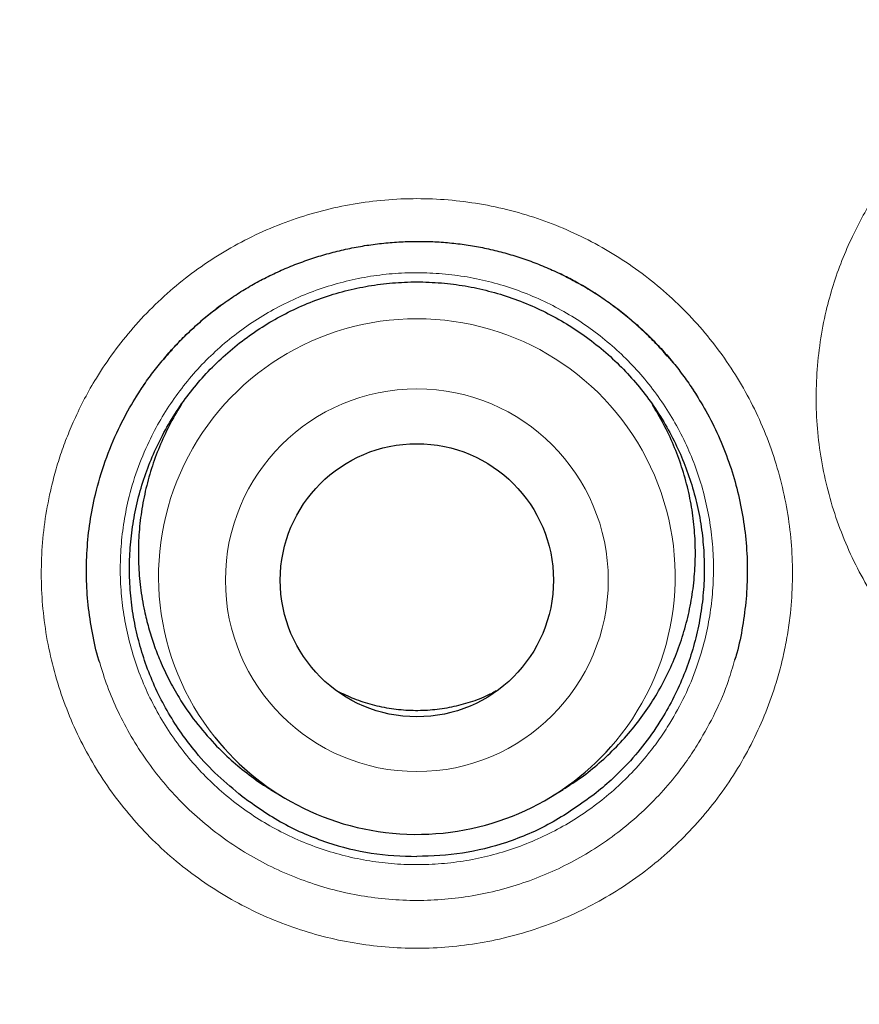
# Model space of a CAD drawing. Header units: millimetres. Extents: x 8 to 869, y 12 to 834.
# Tile 109 of 216: x 352.51 to 356.28, y 806.38 to 810.79. Entities that reach past the tile are written whole.
import ezdxf

# ---------------------------------------------------------------- set-up
doc = ezdxf.new("R2010")
doc.units = ezdxf.units.MM

msp = doc.modelspace()

# ---------------------------------------------------------------- linework, layer by layer
at = {"color": 252, "linetype": 'Continuous', "lineweight": 0}
msp.add_line((355.3675, 809.3358), (355.4143, 809.2821), dxfattribs=at)
at = {"color": 7, "linetype": 'Continuous', "lineweight": 30}
for p, q in [((355.4143, 809.2821), (355.4402, 809.2524)), ((353.6348, 807.3391), (353.6822, 807.3099)), ((354.8999, 807.3099), (354.9474, 807.3391))]:
    msp.add_line(p, q, dxfattribs=at)
at = {"color": 252, "linetype": 'Continuous', "lineweight": 0}
for centre, radius in [((354.2911, 816.3141), 16.6978), ((354.2911, 816.3141), 15.9984), ((354.291, 808.2773), 0.8584)]:
    msp.add_circle(centre, radius, dxfattribs=at)
at = {"color": 7, "linetype": 'Continuous', "lineweight": 30}
for centre, radius in [((354.2911, 816.3141), 16.1738), ((354.291, 808.277), 0.6126)]:
    msp.add_circle(centre, radius, dxfattribs=at)
at = {"color": 252, "linetype": 'Continuous', "lineweight": 0}
for centre, radius, start, end in [((354.2891, 808.2938), 1.1563, 89.9036, 218.5257), ((354.2931, 808.2938), 1.1562, 320.3034, 90.0987)]:
    msp.add_arc(centre, radius, start, end, dxfattribs=at)
at = {"color": 7, "linetype": 'Continuous', "lineweight": 30}
msp.add_arc((354.2911, 808.2971), 1.1598, 218.5929, 320.2421, dxfattribs=at)
for points, knots in [([(354.2911, 834.1661), (354.2333, 834.1661), (354.0883, 834.1661), (353.8566, 834.1618), (353.5954, 834.1535), (353.3342, 834.1413), (353.0726, 834.1252), (352.8112, 834.1053), (352.5499, 834.0815), (352.2888, 834.0538), (352.0277, 834.0222), (351.7666, 833.9868), (351.5058, 833.9474), (351.2453, 833.9043), (350.9856, 833.8573), (350.7267, 833.8065), (350.4686, 833.7519), (350.2113, 833.6935), (349.9547, 833.6312), (349.6989, 833.5652), (349.4445, 833.4955), (349.1914, 833.4222), (348.9397, 833.3452), (348.6891, 833.2645), (348.4398, 833.1802), (348.192, 833.0923), (347.946, 833.0009), (347.702, 832.9061), (347.4593, 832.8077), (347.2177, 832.7056), (346.9772, 832.5998), (346.7383, 832.4904), (346.5013, 832.3777), (346.2661, 832.2614), (346.0327, 832.1418), (345.801, 832.0187), (345.5711, 831.8921), (345.3429, 831.762), (345.1164, 831.6284), (344.8916, 831.4914), (344.6684, 831.3508), (344.4469, 831.2067), (344.227, 831.059), (344.0088, 830.9077), (343.7928, 830.7533), (343.5794, 830.5959), (343.3689, 830.4359), (343.1612, 830.2732), (342.9563, 830.1078), (342.7542, 829.9396), (342.5549, 829.7687), (342.3582, 829.595), (342.1643, 829.4185), (341.9731, 829.2392), (341.7845, 829.0571), (341.5986, 828.8722), (341.4154, 828.6845), (341.2348, 828.494), (341.0569, 828.3006), (340.8816, 828.1044), (340.7091, 827.9055), (340.5396, 827.7042), (340.3732, 827.5004), (340.2096, 827.294), (340.0487, 827.0848), (339.8907, 826.8729), (339.7356, 826.6584), (339.5835, 826.4415), (339.4345, 826.2223), (339.2887, 826.0008), (339.1461, 825.7773), (339.007, 825.5519), (338.8713, 825.3246), (338.7391, 825.0957), (338.6104, 824.8652), (338.4855, 824.6332), (338.3642, 824.3999), (338.2465, 824.1651), (338.1323, 823.9286), (338.0214, 823.6902), (337.9141, 823.4502), (337.8103, 823.2087), (337.7103, 822.9659), (337.6139, 822.7222), (337.5214, 822.4775), (337.4324, 822.2312), (337.3469, 821.9831), (337.2648, 821.7332), (337.1864, 821.482), (337.1116, 821.2296), (337.0405, 820.9758), (336.973, 820.7207), (336.9092, 820.4642), (336.849, 820.2065), (336.7926, 819.9477), (336.7399, 819.6881), (336.6912, 819.428), (336.6462, 819.1671), (336.6051, 818.9056), (336.5678, 818.6434), (336.5344, 818.3806), (336.5048, 818.1177), (336.4792, 817.8548), (336.4575, 817.592), (336.4396, 817.329), (336.4256, 817.0659), (336.4155, 816.8029), (336.4092, 816.5401), (336.4069, 816.2776), (336.4084, 816.0148), (336.4137, 815.7517), (336.423, 815.4883), (336.4361, 815.225), (336.4531, 814.9621), (336.4739, 814.6994), (336.4986, 814.437), (336.5272, 814.175), (336.5597, 813.9133), (336.596, 813.6519), (336.6361, 813.3909), (336.6802, 813.1302), (336.7281, 812.8698), (336.7799, 812.6098), (336.8356, 812.3501), (336.8952, 812.091), (336.9585, 811.8326), (337.0255, 811.5756), (337.0961, 811.3203), (337.1702, 811.0665), (337.2479, 810.8143), (337.3292, 810.5636), (337.4141, 810.3144), (337.5026, 810.0667), (337.5947, 809.8205), (337.6903, 809.5756), (337.7896, 809.3322), (337.8925, 809.0902), (337.9991, 808.8496), (338.1092, 808.6103), (338.223, 808.3723), (338.3405, 808.1356), (338.4616, 807.9004), (338.5862, 807.667), (338.7142, 807.4352), (338.8459, 807.2049), (338.9811, 806.9762), (339.1197, 806.7494), (339.2616, 806.5247), (339.4065, 806.3024), (339.5545, 806.0826), (339.7055, 805.865), (339.8598, 805.6496), (340.0173, 805.4365), (340.1777, 805.2257), (340.3412, 805.0174), (340.5077, 804.8114), (340.6773, 804.6079), (340.8498, 804.4068), (341.0252, 804.2084), (341.2033, 804.0127), (341.384, 803.82), (341.5675, 803.63), (341.7537, 803.4427), (341.9426, 803.2583), (342.1343, 803.0765), (342.3286, 802.8976), (342.5256, 802.7215), (342.7254, 802.5481), (342.9282, 802.3773), (343.134, 802.209), (343.3424, 802.0435), (343.553, 801.8811), (343.7658, 801.7224), (343.9184, 801.6109), (344.0006, 801.5532), (344.0105, 801.5462)], [0, 0, 0, 0, 0.003828, 0.009596, 0.015345, 0.021127, 0.02691, 0.032695, 0.038484, 0.044279, 0.050082, 0.055895, 0.06172, 0.067547, 0.073371, 0.079193, 0.085014, 0.090837, 0.096663, 0.102493, 0.108326, 0.11413, 0.119938, 0.12575, 0.131559, 0.137363, 0.143156, 0.148934, 0.154696, 0.160493, 0.166296, 0.172093, 0.177885, 0.183674, 0.189462, 0.195252, 0.201043, 0.206839, 0.212641, 0.218451, 0.22427, 0.230101, 0.235946, 0.241806, 0.247678, 0.253529, 0.259362, 0.265183, 0.270993, 0.276795, 0.28259, 0.28838, 0.294166, 0.29995, 0.305734, 0.311519, 0.317307, 0.3231, 0.328898, 0.334705, 0.340522, 0.346325, 0.352126, 0.357939, 0.363764, 0.369599, 0.375441, 0.381288, 0.387138, 0.39299, 0.39884, 0.404687, 0.410529, 0.416364, 0.42219, 0.428005, 0.433808, 0.439599, 0.445395, 0.451197, 0.457002, 0.462804, 0.468599, 0.474384, 0.480156, 0.485918, 0.491722, 0.497527, 0.503333, 0.509143, 0.514958, 0.520781, 0.526613, 0.532457, 0.538305, 0.544148, 0.549989, 0.555829, 0.561671, 0.567515, 0.573363, 0.579209, 0.585031, 0.590852, 0.596669, 0.602483, 0.608291, 0.614093, 0.619887, 0.625674, 0.631489, 0.637308, 0.643125, 0.64894, 0.654754, 0.660569, 0.666386, 0.672205, 0.678029, 0.683857, 0.689691, 0.695533, 0.701383, 0.707243, 0.713114, 0.71899, 0.724851, 0.730697, 0.736531, 0.742355, 0.74817, 0.753978, 0.759782, 0.765583, 0.771384, 0.777184, 0.782988, 0.788795, 0.794608, 0.800428, 0.806259, 0.812103, 0.817938, 0.823779, 0.829634, 0.835498, 0.841366, 0.847233, 0.853091, 0.858936, 0.864775, 0.870628, 0.876476, 0.882321, 0.888164, 0.894008, 0.899854, 0.905704, 0.91155, 0.917386, 0.923218, 0.929045, 0.934872, 0.940698, 0.946526, 0.952359, 0.958186, 0.96402, 0.969875, 0.975744, 0.981619, 0.987491, 0.993352, 0.999194, 1, 1, 1, 1]), ([(364.6248, 801.5844), (364.674, 801.6197), (364.7955, 801.7067), (364.9866, 801.8491), (365.1981, 802.0108), (365.4067, 802.1753), (365.6124, 802.3425), (365.8153, 802.5124), (366.0154, 802.685), (366.2127, 802.8603), (366.4073, 803.0384), (366.5992, 803.2193), (366.7884, 803.4029), (366.9749, 803.5893), (367.1587, 803.7785), (367.3399, 803.9706), (367.5184, 804.1655), (367.6943, 804.3632), (367.8675, 804.5638), (368.0377, 804.7669), (368.2051, 804.9726), (368.3695, 805.1808), (368.5312, 805.3919), (368.6899, 805.6054), (368.8455, 805.8211), (368.9977, 806.0389), (369.1463, 806.2583), (369.2917, 806.4798), (369.4338, 806.7034), (369.5727, 806.9291), (369.7082, 807.1566), (369.8402, 807.3859), (369.9689, 807.6171), (370.0941, 807.8501), (370.216, 808.0851), (370.3343, 808.3216), (370.449, 808.5596), (370.5601, 808.799), (370.6675, 809.0397), (370.7713, 809.2818), (370.8715, 809.5253), (370.968, 809.7704), (371.061, 810.0168), (371.1503, 810.2645), (371.2359, 810.5137), (371.3181, 810.7646), (371.3968, 811.0173), (371.4719, 811.2716), (371.5434, 811.5269), (371.6109, 811.7829), (371.6745, 812.039), (371.7345, 812.2966), (371.7909, 812.5555), (371.8436, 812.8159), (371.8925, 813.0764), (371.9374, 813.3372), (371.9784, 813.5982), (372.0155, 813.8593), (372.0487, 814.1208), (372.0781, 814.3825), (372.1035, 814.6446), (372.1252, 814.9069), (372.1429, 815.1697), (372.1568, 815.4328), (372.1668, 815.6963), (372.173, 815.9602), (372.1753, 816.2246), (372.1737, 816.4884), (372.1681, 816.7517), (372.1587, 817.0144), (372.1455, 817.2776), (372.1283, 817.5412), (372.1073, 817.8047), (372.0825, 818.0676), (372.0538, 818.3294), (372.0214, 818.5904), (371.9851, 818.8513), (371.9449, 819.1121), (371.9008, 819.3726), (371.853, 819.6323), (371.8013, 819.8914), (371.7459, 820.1497), (371.6866, 820.4075), (371.6235, 820.6645), (371.5566, 820.9206), (371.486, 821.1755), (371.4118, 821.429), (371.3339, 821.6811), (371.2524, 821.9319), (371.1672, 822.1814), (371.0783, 822.4296), (370.986, 822.6759), (370.8903, 822.9201), (370.7911, 823.1625), (370.6882, 823.404), (370.5815, 823.6444), (370.4712, 823.8834), (370.3574, 824.1206), (370.2405, 824.3557), (370.1201, 824.5888), (369.996, 824.8209), (369.8681, 825.0519), (369.7366, 825.2815), (369.602, 825.5087), (369.4642, 825.7337), (369.3232, 825.9564), (369.179, 826.1769), (369.0317, 826.3951), (368.8812, 826.6111), (368.7274, 826.825), (368.5705, 827.0367), (368.4103, 827.2462), (368.2468, 827.4536), (368.0801, 827.6589), (367.9101, 827.8621), (367.7373, 828.0626), (367.562, 828.26), (367.3844, 828.4541), (367.2042, 828.6453), (367.0212, 828.8339), (366.8354, 829.0197), (366.647, 829.2027), (366.4561, 829.3827), (366.2626, 829.5598), (366.0666, 829.7339), (365.8678, 829.9054), (365.666, 830.0743), (365.4613, 830.2407), (365.254, 830.4042), (365.0443, 830.5646), (364.8325, 830.7218), (364.6188, 830.8756), (364.4024, 831.0266), (364.1833, 831.1747), (363.9617, 831.3199), (363.7385, 831.4615), (363.5138, 831.5996), (363.2873, 831.734), (363.0593, 831.865), (362.8295, 831.9924), (362.5981, 832.1163), (362.365, 832.2367), (362.1301, 832.3537), (361.8935, 832.4672), (361.6551, 832.5772), (361.4149, 832.6838), (361.1729, 832.7869), (360.929, 832.8867), (360.6842, 832.9826), (360.4383, 833.0747), (360.1914, 833.1631), (359.9426, 833.248), (359.6921, 833.3295), (359.4403, 833.4073), (359.1876, 833.4814), (358.9344, 833.5515), (358.6804, 833.6179), (358.4251, 833.6806), (358.1685, 833.7397), (357.9109, 833.7951), (357.6525, 833.8466), (357.3933, 833.8944), (357.1334, 833.9383), (356.8727, 833.9785), (356.6112, 834.0148), (356.3492, 834.0474), (356.087, 834.076), (355.8247, 834.1007), (355.5623, 834.1215), (355.2998, 834.1384), (355.0373, 834.1515), (354.7745, 834.1605), (354.5258, 834.1658), (354.3646, 834.1661), (354.2911, 834.1663)], [0, 0, 0, 0, 0.004009, 0.009913, 0.015796, 0.021665, 0.027523, 0.033371, 0.03921, 0.045044, 0.050873, 0.0567, 0.062526, 0.068353, 0.074182, 0.080016, 0.085856, 0.091704, 0.097563, 0.103425, 0.109276, 0.115143, 0.12102, 0.126902, 0.132782, 0.138655, 0.144514, 0.150358, 0.156221, 0.162077, 0.167927, 0.173775, 0.179621, 0.185468, 0.191317, 0.197168, 0.203005, 0.208835, 0.21466, 0.220481, 0.2263, 0.23212, 0.237941, 0.243766, 0.249577, 0.255412, 0.261265, 0.267127, 0.27299, 0.278844, 0.28468, 0.290489, 0.296376, 0.302247, 0.308106, 0.313952, 0.31979, 0.325619, 0.331443, 0.337263, 0.343081, 0.348899, 0.354718, 0.36054, 0.366367, 0.3722, 0.378042, 0.383899, 0.389691, 0.395499, 0.401327, 0.407168, 0.413014, 0.418852, 0.424674, 0.430472, 0.436295, 0.442134, 0.447971, 0.453807, 0.459645, 0.465484, 0.471328, 0.477178, 0.483032, 0.488877, 0.494713, 0.500545, 0.506372, 0.512198, 0.518024, 0.523853, 0.529631, 0.535416, 0.541219, 0.547035, 0.552855, 0.558672, 0.564477, 0.570263, 0.576065, 0.581923, 0.58777, 0.593608, 0.599437, 0.605262, 0.611082, 0.616901, 0.622719, 0.62854, 0.634363, 0.640191, 0.646026, 0.65187, 0.657725, 0.663592, 0.669424, 0.675227, 0.681034, 0.686843, 0.692651, 0.698456, 0.704256, 0.710049, 0.71584, 0.721639, 0.727457, 0.733288, 0.739125, 0.744964, 0.750795, 0.756614, 0.762421, 0.768291, 0.774145, 0.779986, 0.785815, 0.791634, 0.797445, 0.80325, 0.809051, 0.81485, 0.820648, 0.826447, 0.832249, 0.838056, 0.843869, 0.849691, 0.855525, 0.861304, 0.867098, 0.872911, 0.878735, 0.884563, 0.890386, 0.896194, 0.901982, 0.907793, 0.913619, 0.919442, 0.925264, 0.931087, 0.936912, 0.942741, 0.948576, 0.954416, 0.960246, 0.966068, 0.971883, 0.977695, 0.983505, 0.989314, 0.995124, 1, 1, 1, 1]), ([(370.7706, 816.3141), (370.769, 816.4867), (370.7659, 816.8318), (370.7406, 817.349), (370.7002, 817.8652), (370.6433, 818.3799), (370.5704, 818.8925), (370.4813, 819.4026), (370.3793, 819.8955), (370.2657, 820.3711), (370.1423, 820.8294), (370.0057, 821.284), (369.8561, 821.7344), (369.6935, 822.1803), (369.5129, 822.6348), (369.313, 823.0968), (369.0926, 823.5653), (368.8575, 824.0266), (368.608, 824.4804), (368.3445, 824.926), (368.067, 825.3632), (367.7841, 825.7796), (367.4972, 826.1756), (367.2077, 826.5517), (366.9076, 826.9194), (366.597, 827.2783), (366.2762, 827.6281), (365.9354, 827.9788), (365.5739, 828.3291), (365.191, 828.6776), (364.7972, 829.0139), (364.3931, 829.3376), (363.9791, 829.6485), (363.5554, 829.9462), (363.1347, 830.2226), (362.7181, 830.4786), (362.3067, 830.7154), (361.8887, 830.9403), (361.4645, 831.153), (361.0342, 831.3534), (360.5852, 831.547), (360.1171, 831.7323), (359.6299, 831.9077), (359.1375, 832.0677), (358.6403, 832.2121), (358.1388, 832.3409), (357.6335, 832.4539), (357.139, 832.5482), (356.6561, 832.6253), (356.1854, 832.6866), (355.7132, 832.7344), (355.2398, 832.7685), (354.7656, 832.789), (354.2767, 832.7961), (353.7734, 832.7882), (353.2561, 832.7638), (352.74, 832.7232), (352.2253, 832.6663), (351.7127, 832.5934), (351.2026, 832.5044), (350.7097, 832.4023), (350.234, 832.2887), (349.7757, 832.1653), (349.3212, 832.0287), (348.8708, 831.8791), (348.4248, 831.7166), (347.9704, 831.536), (347.5084, 831.336), (347.0399, 831.1156), (346.5786, 830.8805), (346.1248, 830.6311), (345.6791, 830.3675), (345.242, 830.0901), (344.8256, 829.8071), (344.4296, 829.5202), (344.0535, 829.2308), (343.6858, 828.9306), (343.3269, 828.62), (342.9771, 828.2992), (342.6264, 827.9585), (342.2761, 827.5969), (341.9276, 827.214), (341.5913, 826.8203), (341.2676, 826.4162), (340.9567, 826.0021), (340.659, 825.5785), (340.3826, 825.1577), (340.1265, 824.7411), (339.8898, 824.3298), (339.6649, 823.9118), (339.4522, 823.4875), (339.2518, 823.0572), (339.0582, 822.6082), (338.8729, 822.1401), (338.6975, 821.653), (338.5375, 821.1605), (338.393, 820.6633), (338.2643, 820.1618), (338.1513, 819.6565), (338.057, 819.162), (337.9799, 818.6791), (337.9185, 818.2085), (337.8708, 817.7363), (337.8366, 817.2629), (337.8161, 816.7887), (337.8091, 816.2997), (337.817, 815.7964), (337.8414, 815.2792), (337.882, 814.763), (337.9388, 814.2483), (338.0118, 813.7357), (338.1008, 813.2256), (338.2029, 812.7327), (338.3164, 812.2571), (338.4399, 811.7988), (338.5764, 811.3442), (338.7261, 810.8938), (338.8886, 810.4479), (339.0692, 809.9934), (339.2691, 809.5314), (339.4896, 809.0629), (339.7247, 808.6016), (339.9741, 808.1478), (340.2377, 807.7022), (340.5151, 807.265), (340.7981, 806.8486), (341.085, 806.4526), (341.3744, 806.0765), (341.6745, 805.7088), (341.9851, 805.3499), (342.306, 805.0001), (342.6467, 804.6494), (343.0082, 804.2991), (343.3912, 803.9506), (343.7849, 803.6143), (344.189, 803.2906), (344.6031, 802.9797), (345.0267, 802.682), (345.4474, 802.4056), (345.8641, 802.1496), (346.2754, 801.9128), (346.6934, 801.6879), (347.1177, 801.4752), (347.5479, 801.2748), (347.997, 801.0812), (348.465, 800.8959), (348.9522, 800.7205), (349.4446, 800.5605), (349.9419, 800.4161), (350.4434, 800.2873), (350.9487, 800.1743), (351.4432, 800.08), (351.9261, 800.0029), (352.3967, 799.9415), (352.8689, 799.8938), (353.3423, 799.8596), (353.8165, 799.8392), (354.3055, 799.8321), (354.8088, 799.84), (355.326, 799.8644), (355.8422, 799.905), (356.3568, 799.9619), (356.8695, 800.0348), (357.3795, 800.1238), (357.8725, 800.2259), (358.3481, 800.3394), (358.8064, 800.4629), (359.261, 800.5995), (359.7114, 800.7491), (360.1573, 800.9116), (360.6117, 801.0922), (361.0737, 801.2922), (361.5422, 801.5126), (362.0036, 801.7477), (362.4573, 801.9971), (362.903, 802.2607), (363.3402, 802.5381), (363.7565, 802.8211), (364.1525, 803.108), (364.5287, 803.3974), (364.8964, 803.6976), (365.2553, 804.0082), (365.605, 804.329), (365.9558, 804.6697), (366.3061, 805.0312), (366.6546, 805.4142), (366.9908, 805.8079), (367.3146, 806.212), (367.6255, 806.6261), (367.9232, 807.0497), (368.1996, 807.4705), (368.4556, 807.8871), (368.6924, 808.2984), (368.9172, 808.7164), (369.1299, 809.1407), (369.3303, 809.571), (369.5239, 810.02), (369.7093, 810.4881), (369.8847, 810.9752), (370.0447, 811.4677), (370.1891, 811.9649), (370.3179, 812.4664), (370.4308, 812.9717), (370.5252, 813.4662), (370.6023, 813.9491), (370.6636, 814.4197), (370.7114, 814.8919), (370.7454, 815.3653), (370.7666, 815.8395), (370.7693, 816.1559), (370.7706, 816.3141)], [0, 0, 0, 0, 0.005, 0.01, 0.015, 0.0199999, 0.0249999, 0.0299999, 0.0349999, 0.0395832, 0.0441666, 0.0487499, 0.0533333, 0.0579166, 0.0625, 0.0675, 0.0725, 0.0775, 0.0824999, 0.0874999, 0.0924999, 0.0974999, 0.1020832, 0.1066666, 0.1112499, 0.1158333, 0.1204166, 0.125, 0.13, 0.135, 0.14, 0.1449999, 0.1499999, 0.1549999, 0.1599999, 0.1645832, 0.1691666, 0.1737499, 0.1783333, 0.1829166, 0.1875, 0.1925, 0.1975, 0.2025, 0.2074999, 0.2124999, 0.2174999, 0.2224999, 0.2270832, 0.2316666, 0.2362499, 0.2408333, 0.2454166, 0.25, 0.255, 0.26, 0.265, 0.2699999, 0.2749999, 0.2799999, 0.2849999, 0.2895832, 0.2941666, 0.2987499, 0.3033333, 0.3079166, 0.3125, 0.3175, 0.3225, 0.3275, 0.3324999, 0.3374999, 0.3424999, 0.3474999, 0.3520832, 0.3566666, 0.3612499, 0.3658333, 0.3704166, 0.375, 0.38, 0.385, 0.39, 0.3949999, 0.3999999, 0.4049999, 0.4099999, 0.4145832, 0.4191666, 0.4237499, 0.4283333, 0.4329166, 0.4375, 0.4425, 0.4475, 0.4525, 0.4574999, 0.4624999, 0.4674999, 0.4724999, 0.4770832, 0.4816666, 0.4862499, 0.4908333, 0.4954166, 0.5, 0.505, 0.51, 0.515, 0.5199999, 0.5249999, 0.5299999, 0.5349999, 0.5395832, 0.5441666, 0.5487499, 0.5533333, 0.5579166, 0.5625, 0.5675, 0.5725, 0.5775, 0.5824999, 0.5874999, 0.5924999, 0.5974999, 0.6020832, 0.6066666, 0.6112499, 0.6158333, 0.6204166, 0.625, 0.63, 0.635, 0.64, 0.6449999, 0.6499999, 0.6549999, 0.6599999, 0.6645832, 0.6691666, 0.6737499, 0.6783333, 0.6829166, 0.6875, 0.6925, 0.6975, 0.7025, 0.7074999, 0.7124999, 0.7174999, 0.7224999, 0.7270832, 0.7316666, 0.7362499, 0.7408333, 0.7454166, 0.75, 0.755, 0.76, 0.765, 0.7699999, 0.7749999, 0.7799999, 0.7849999, 0.7895832, 0.7941666, 0.7987499, 0.8033333, 0.8079166, 0.8125, 0.8175, 0.8225, 0.8275, 0.8324999, 0.8374999, 0.8424999, 0.8474999, 0.8520832, 0.8566666, 0.8612499, 0.8658333, 0.8704166, 0.875, 0.88, 0.885, 0.89, 0.8949999, 0.8999999, 0.9049999, 0.9099999, 0.9145832, 0.9191666, 0.9237499, 0.9283333, 0.9329166, 0.9375, 0.9425, 0.9475, 0.9525, 0.9574999, 0.9624999, 0.9674999, 0.9724999, 0.9770832, 0.9816666, 0.9862499, 0.9908333, 0.9954166, 1, 1, 1, 1]), ([(353.0345, 809.1025), (353.0439, 809.1175), (353.0668, 809.154), (353.1068, 809.2092), (353.1538, 809.2684), (353.2038, 809.3251), (353.2568, 809.3793), (353.3126, 809.4308), (353.3709, 809.4794), (353.4315, 809.5249), (353.4939, 809.5669), (353.5579, 809.6053), (353.6237, 809.6401), (353.6914, 809.6716), (353.7612, 809.7), (353.8329, 809.725), (353.9063, 809.7464), (353.981, 809.7643), (354.0567, 809.7784), (354.133, 809.7887), (354.2096, 809.7952), (354.2862, 809.7978), (354.3624, 809.7964), (354.4379, 809.7913), (354.5124, 809.7823), (354.5858, 809.7695), (354.6584, 809.7528), (354.7304, 809.7325), (354.802, 809.7082), (354.8726, 809.6803), (354.9418, 809.6487), (355.0093, 809.6137), (355.0748, 809.5753), (355.138, 809.5338), (355.1989, 809.4892), (355.2575, 809.4414), (355.3137, 809.3907), (355.3672, 809.3371), (355.4179, 809.2809), (355.4658, 809.2221), (355.5103, 809.1607), (355.5397, 809.1174), (355.5532, 809.0941), (355.5541, 809.0926)], [0, 0, 0, 0, 0.017735, 0.042939, 0.067987, 0.093109, 0.118313, 0.143558, 0.168791, 0.193959, 0.219003, 0.243744, 0.268299, 0.293106, 0.318139, 0.343366, 0.368751, 0.39425, 0.419817, 0.445403, 0.470942, 0.496387, 0.521692, 0.546818, 0.571733, 0.596412, 0.620992, 0.645828, 0.670972, 0.696208, 0.721487, 0.746754, 0.771949, 0.797036, 0.822071, 0.847218, 0.872361, 0.897512, 0.922679, 0.947872, 0.973101, 0.998322, 1, 1, 1, 1]), ([(355.4143, 809.2824), (355.4142, 809.2825), (355.398, 809.3021), (355.363, 809.3392), (355.309, 809.3933), (355.2518, 809.4445), (355.1922, 809.4928), (355.1302, 809.538), (355.0661, 809.5799), (355.0024, 809.6174), (354.9592, 809.6391), (354.9386, 809.6494)], [0, 0, 0, 0, 0.000517, 0.126461, 0.252928, 0.379736, 0.506692, 0.633533, 0.760067, 0.886114, 1, 1, 1, 1]), ([(353.5065, 807.3084), (353.4698, 807.3384), (353.3962, 807.3986), (353.3072, 807.4951), (353.2345, 807.5898), (353.1762, 807.6807), (353.1252, 807.7771), (353.0828, 807.8772), (353.0491, 807.98), (353.0242, 808.085), (353.008, 808.1931), (353.0011, 808.3018), (353.0034, 808.41), (353.0147, 808.5173), (353.0353, 808.6246), (353.0649, 808.7295), (353.1029, 808.8308), (353.1492, 808.9284), (353.2041, 809.0228), (353.2669, 809.1121), (353.3364, 809.1951), (353.4124, 809.2719), (353.4956, 809.3428), (353.5843, 809.4063), (353.6775, 809.4616), (353.7746, 809.509), (353.8767, 809.5485), (353.9816, 809.5791), (354.0881, 809.6006), (354.1955, 809.6131), (354.3048, 809.6166), (354.4137, 809.6108), (354.5213, 809.596), (354.6268, 809.5723), (354.7311, 809.5395), (354.8319, 809.4981), (354.9285, 809.4485), (355.0202, 809.3913), (355.1077, 809.3259), (355.1892, 809.2535), (355.2639, 809.1747), (355.3315, 809.0905), (355.3924, 808.9999), (355.4451, 808.9048), (355.4894, 808.806), (355.5253, 808.7042), (355.5528, 808.5985), (355.571, 808.491), (355.5801, 808.3832), (355.5802, 808.2753), (355.5711, 808.1664), (355.5527, 808.059), (355.5255, 807.9543), (355.4898, 807.8524), (355.445, 807.7527), (355.3875, 807.6492), (355.3153, 807.5443), (355.2346, 807.4502), (355.1541, 807.3714), (355.1018, 807.3294), (355.0756, 807.3084)], [0, 0, 0, 0, 0.022161, 0.044527, 0.061301, 0.078076, 0.09509, 0.112353, 0.129009, 0.14578, 0.162917, 0.180179, 0.196835, 0.213607, 0.230743, 0.248006, 0.264662, 0.281433, 0.29857, 0.315832, 0.332488, 0.34926, 0.366396, 0.383658, 0.400314, 0.417086, 0.434222, 0.451485, 0.468201, 0.485035, 0.502049, 0.519311, 0.536028, 0.552861, 0.569875, 0.587138, 0.603854, 0.620687, 0.637702, 0.654964, 0.67168, 0.688514, 0.705528, 0.72279, 0.739446, 0.756218, 0.773354, 0.790617, 0.807273, 0.824045, 0.841181, 0.858443, 0.875099, 0.891871, 0.909007, 0.92627, 0.947313, 0.968591, 0.984296, 1, 1, 1, 1]), ([(353.416, 809.5124), (353.3993, 809.5), (353.3625, 809.4726), (353.3081, 809.4264), (353.2526, 809.3746), (353.2011, 809.3216), (353.1695, 809.2847), (353.1544, 809.267)], [0, 0, 0, 0, 0.173031, 0.383549, 0.594667, 0.806251, 1, 1, 1, 1]), ([(352.8687, 807.9075), (352.8673, 807.9114), (352.8529, 807.955), (352.8347, 808.0416), (352.8156, 808.1651), (352.8081, 808.2894), (352.8106, 808.4134), (352.8238, 808.5382), (352.8497, 808.6717), (352.891, 808.8122), (352.9467, 808.9462), (353.0075, 809.0627), (353.0513, 809.1285), (353.0723, 809.1601)], [0, 0, 0, 0, 0.009538, 0.104937, 0.201727, 0.295441, 0.389155, 0.485238, 0.582028, 0.700018, 0.819325, 0.913381, 1, 1, 1, 1]), ([(355.5298, 809.1301), (355.5494, 809.0994), (355.5913, 809.0333), (355.6447, 808.9251), (355.6912, 808.8089), (355.7273, 808.6898), (355.7534, 808.5685), (355.7693, 808.4441), (355.7745, 808.3185), (355.7691, 808.1934), (355.7527, 808.0705), (355.7349, 807.9783), (355.7192, 807.9285), (355.7159, 807.918)], [0, 0, 0, 0, 0.086367, 0.185289, 0.285654, 0.382828, 0.480003, 0.579634, 0.679998, 0.777933, 0.87604, 0.973975, 1, 1, 1, 1]), ([(353.2374, 809.0674), (353.2339, 809.0622), (353.2102, 809.0275), (353.1743, 808.9596), (353.1305, 808.8641), (353.0957, 808.7654), (353.0689, 808.6631), (353.051, 808.5592), (353.042, 808.4545), (353.0418, 808.3499), (353.0504, 808.2446), (353.0665, 808.1491), (353.0875, 808.064), (353.1109, 807.9894), (353.1408, 807.9117), (353.1781, 807.8316), (353.2298, 807.7395), (353.2964, 807.641), (353.3547, 807.5756), (353.3841, 807.5428)], [0, 0, 0, 0, 0.0114612, 0.0763282, 0.1392, 0.2025123, 0.2663326, 0.3311995, 0.3940146, 0.457269, 0.5212039, 0.5860708, 0.6331093, 0.6805202, 0.7281191, 0.7843862, 0.8409682, 0.9200427, 1, 1, 1, 1]), ([(354.947, 807.3397), (354.9704, 807.3544), (355.0233, 807.3877), (355.1001, 807.4483), (355.178, 807.5198), (355.2492, 807.5978), (355.3134, 807.6811), (355.3701, 807.7691), (355.4197, 807.8625), (355.4611, 807.9595), (355.494, 808.0594), (355.5183, 808.1611), (355.5342, 808.2656), (355.5411, 808.3708), (355.539, 808.4759), (355.5282, 808.5799), (355.5085, 808.6838), (355.4801, 808.7854), (355.4432, 808.8838), (355.3998, 808.9771), (355.3646, 809.0355), (355.3473, 809.0641)], [0, 0, 0, 0, 0.04205, 0.095119, 0.148565, 0.202912, 0.255588, 0.308633, 0.362103, 0.41645, 0.469079, 0.522171, 0.575641, 0.629988, 0.682617, 0.735613, 0.789179, 0.843526, 0.896155, 0.949151, 1, 1, 1, 1]), ([(354.6472, 807.7804), (354.6319, 807.7723), (354.5911, 807.7506), (354.5202, 807.7254), (354.4362, 807.7041), (354.3501, 807.6926), (354.2634, 807.6909), (354.177, 807.6988), (354.0921, 807.7165), (354.0112, 807.7424), (353.9609, 807.7668), (353.9366, 807.7786)], [0, 0, 0, 0, 0.070224, 0.187271, 0.30469, 0.421736, 0.538782, 0.656202, 0.773248, 0.890294, 1, 1, 1, 1]), ([(353.3841, 807.5428), (353.4083, 807.5183), (353.4571, 807.4692), (353.5387, 807.4037), (353.5982, 807.3602), (353.632, 807.3411), (353.6349, 807.3394)], [0, 0, 0, 0, 0.3191898, 0.6405959, 0.9689916, 1, 1, 1, 1]), ([(353.5065, 807.3084), (353.5669, 807.2657), (353.6862, 807.1813), (353.8839, 807.0978), (354.0865, 807.0461), (354.2226, 807.0405), (354.2911, 807.0377)], [0, 0, 0, 0, 0.262096, 0.517611, 0.757289, 1, 1, 1, 1]), ([(355.0756, 807.3084), (355.0152, 807.2657), (354.896, 807.1813), (354.6982, 807.0978), (354.4957, 807.0461), (354.3596, 807.0405), (354.2911, 807.0377)], [0, 0, 0, 0, 0.262096, 0.517611, 0.757289, 1, 1, 1, 1])]:
    msp.add_open_spline(points, degree=3, knots=knots, dxfattribs=at)
at = {"color": 252, "linetype": 'Continuous', "lineweight": 0}
for points, knots in [([(354.2911, 833.9146), (354.1262, 833.9132), (353.7965, 833.9105), (353.3022, 833.8886), (352.8086, 833.8538), (352.3163, 833.8049), (351.8238, 833.7421), (351.3314, 833.6651), (350.8395, 833.5738), (350.3502, 833.4687), (349.8642, 833.3499), (349.4053, 833.2238), (348.9732, 833.0927), (348.5675, 832.9589), (348.1462, 832.8084), (347.71, 832.6397), (347.2601, 832.4509), (346.8155, 832.2497), (346.3767, 832.0362), (345.9566, 831.8172), (345.5547, 831.594), (345.1705, 831.3677), (344.7921, 831.1319), (344.4198, 830.8866), (344.0656, 830.6404), (343.7291, 830.3942), (343.4096, 830.1492), (343.076, 829.8812), (342.7297, 829.5884), (342.3726, 829.2693), (342.0242, 828.9407), (341.685, 828.6027), (341.3572, 828.2576), (341.0408, 827.906), (340.7357, 827.5481), (340.4401, 827.1821), (340.1544, 826.8085), (339.899, 826.4556), (339.6717, 826.1253), (339.4476, 825.7849), (339.21, 825.4042), (338.9621, 824.9815), (338.7454, 824.5877), (338.557, 824.2246), (338.3889, 823.8833), (338.2233, 823.5276), (338.0611, 823.1573), (337.8978, 822.7597), (337.7356, 822.3343), (337.5766, 821.8804), (337.4301, 821.4223), (337.296, 820.9604), (337.1752, 820.498), (337.0676, 820.0353), (336.9728, 819.5726), (336.8904, 819.1075), (336.8202, 818.6405), (336.7621, 818.1683), (336.7164, 817.6914), (336.6843, 817.2216), (336.6651, 816.7627), (336.6577, 816.3152), (336.6617, 815.8676), (336.6781, 815.3903), (336.7098, 814.8835), (336.7596, 814.348), (336.8257, 813.8133), (336.9081, 813.2799), (337.0067, 812.7484), (337.1175, 812.2382), (337.2384, 811.7495), (337.3645, 811.2934), (337.4991, 810.852), (337.6411, 810.4253), (337.7939, 810.0023), (337.9685, 809.5552), (338.1673, 809.0853), (338.3932, 808.5943), (338.6343, 808.1095), (338.8905, 807.6315), (339.1616, 807.1607), (339.4365, 806.7151), (339.7131, 806.2943), (339.9829, 805.9069), (340.2558, 805.5362), (340.5307, 805.1816), (340.8143, 804.8341), (341.1262, 804.4709), (341.4684, 804.0943), (341.8427, 803.7065), (342.2293, 803.3297), (342.6279, 802.9642), (343.0381, 802.6105), (343.4273, 802.2948), (343.7925, 802.0145), (344.1315, 801.7667), (344.4923, 801.5156), (344.8758, 801.2628), (345.2827, 801.0098), (345.6963, 800.7678), (346.1161, 800.5369), (346.5619, 800.3071), (347.0345, 800.0806), (347.5346, 799.8597), (348.0413, 799.6544), (348.5145, 799.4796), (348.9523, 799.3316), (349.3533, 799.2065), (349.7762, 799.0856), (350.2213, 798.9707), (350.6888, 798.8636), (351.1591, 798.7693), (351.6318, 798.6881), (352.0927, 798.6219), (352.5415, 798.5697), (352.9779, 798.5301), (353.4152, 798.5019), (353.853, 798.4841), (354.1451, 798.4819), (354.2911, 798.4808)], [0, 0, 0, 0, 0.0089097, 0.0178246, 0.0267414, 0.0356565, 0.0445663, 0.0535765, 0.0625922, 0.0716096, 0.0806252, 0.0896354, 0.0973328, 0.1050314, 0.1127287, 0.121516, 0.1303083, 0.1391025, 0.1478949, 0.1566822, 0.1647119, 0.1727453, 0.1807801, 0.1888136, 0.1968432, 0.204097, 0.2113517, 0.2186055, 0.22723, 0.2358593, 0.2444902, 0.2531194, 0.2617438, 0.270214, 0.2786886, 0.2871648, 0.2956395, 0.3041098, 0.3107112, 0.3173126, 0.3261402, 0.3349695, 0.3437971, 0.3504383, 0.3570795, 0.3643631, 0.3716476, 0.3789311, 0.3875921, 0.396258, 0.4049255, 0.4135915, 0.4222526, 0.4307584, 0.4392687, 0.4477805, 0.4562908, 0.4647966, 0.4734928, 0.4821889, 0.4902514, 0.4983165, 0.5063815, 0.514444, 0.5241336, 0.5338256, 0.5435153, 0.553254, 0.5629949, 0.5727336, 0.5814717, 0.5902099, 0.5983112, 0.6064152, 0.6145191, 0.6226204, 0.6323576, 0.642097, 0.6518342, 0.6616215, 0.6714111, 0.6811985, 0.689916, 0.6986336, 0.7067147, 0.7147984, 0.7228821, 0.7309632, 0.7406733, 0.7503855, 0.7600955, 0.7698535, 0.7796137, 0.7893716, 0.7969369, 0.8045031, 0.8120683, 0.8206972, 0.8293307, 0.8379657, 0.8465992, 0.855228, 0.8650744, 0.8749256, 0.8847768, 0.8946232, 0.9021912, 0.9097602, 0.9173282, 0.9259652, 0.9346072, 0.9432507, 0.9518926, 0.9605295, 0.9684211, 0.9763165, 0.9842132, 0.9921086, 1, 1, 1, 1]), ([(354.2911, 798.4808), (354.4505, 798.4821), (354.7694, 798.4848), (355.2475, 798.5059), (355.7249, 798.5395), (356.2011, 798.5867), (356.6773, 798.6472), (357.1533, 798.7213), (357.6288, 798.8089), (358.1017, 798.9097), (358.5717, 799.0234), (359.0327, 799.1487), (359.4847, 799.2847), (359.9216, 799.4289), (360.3487, 799.5823), (360.7658, 799.7442), (361.1787, 799.9168), (361.5778, 800.0956), (361.9633, 800.2798), (362.3353, 800.4685), (362.7028, 800.6659), (363.1021, 800.8925), (363.5313, 801.1514), (363.9878, 801.446), (364.4135, 801.7394), (364.8097, 802.0291), (365.1724, 802.309), (365.5231, 802.5941), (365.8617, 802.8837), (366.193, 803.1817), (366.5094, 803.4808), (366.8111, 803.7805), (367.0988, 804.0799), (367.3794, 804.386), (367.6803, 804.73), (367.9986, 805.1141), (368.3308, 805.5406), (368.6348, 805.9563), (368.9126, 806.3592), (369.1623, 806.7424), (369.399, 807.1264), (369.6229, 807.5108), (369.8372, 807.9006), (370.037, 808.2866), (370.2229, 808.6683), (370.3957, 809.045), (370.5596, 809.4258), (370.73, 809.8489), (370.9035, 810.3157), (371.076, 810.8271), (371.2254, 811.3191), (371.3542, 811.7904), (371.4631, 812.2339), (371.5593, 812.6738), (371.6434, 813.1099), (371.7166, 813.5479), (371.7775, 813.9775), (371.8268, 814.3985), (371.8654, 814.8105), (371.8944, 815.2232), (371.9156, 815.6782), (371.9253, 816.1752), (371.9193, 816.714), (371.8985, 817.2117), (371.867, 817.668), (371.8286, 818.0829), (371.7778, 818.5193), (371.7128, 818.9769), (371.6315, 819.4549), (371.5372, 819.9307), (371.43, 820.4037), (371.3121, 820.865), (371.1844, 821.3145), (371.0477, 821.7523), (370.8996, 822.1865), (370.7403, 822.6167), (370.5752, 823.029), (370.4055, 823.4237), (370.2325, 823.8012), (370.0409, 824.1948), (369.8287, 824.6035), (369.5945, 825.0262), (369.3488, 825.4425), (369.092, 825.8518), (368.829, 826.2467), (368.5607, 826.6273), (368.2878, 826.9939), (368.0055, 827.3535), (367.7141, 827.7056), (367.4072, 828.0575), (367.0842, 828.4083), (366.7446, 828.7572), (366.3946, 829.0972), (366.0344, 829.4282), (365.6643, 829.7497), (365.3049, 830.0449), (364.958, 830.3152), (364.6251, 830.5622), (364.2682, 830.8145), (363.8862, 831.0702), (363.4781, 831.3276), (363.0632, 831.5738), (362.6417, 831.8087), (362.2219, 832.0278), (361.8041, 832.2318), (361.389, 832.4212), (360.969, 832.5999), (360.5446, 832.7675), (360.1291, 832.9192), (359.7232, 833.056), (359.3274, 833.1791), (358.9072, 833.2991), (358.462, 833.4141), (357.9918, 833.5219), (357.5187, 833.617), (357.0434, 833.6991), (356.5746, 833.7669), (356.1129, 833.8212), (355.6585, 833.8629), (355.2032, 833.8925), (354.7472, 833.9111), (354.4431, 833.9134), (354.2911, 833.9146)], [0, 0, 0, 0, 0.008617, 0.01724, 0.025864, 0.034486, 0.043104, 0.051811, 0.060523, 0.069237, 0.07795, 0.086657, 0.095061, 0.103464, 0.111525, 0.119588, 0.127652, 0.135713, 0.143227, 0.150744, 0.158261, 0.165775, 0.175563, 0.185352, 0.195139, 0.203509, 0.21188, 0.219906, 0.227935, 0.235964, 0.243991, 0.251471, 0.258953, 0.266435, 0.273915, 0.283655, 0.293397, 0.303137, 0.311492, 0.319848, 0.327861, 0.335876, 0.343891, 0.351903, 0.35937, 0.366839, 0.374308, 0.381775, 0.391499, 0.401224, 0.410948, 0.41929, 0.427631, 0.435631, 0.443633, 0.451634, 0.459634, 0.467088, 0.474545, 0.482001, 0.489455, 0.499162, 0.508871, 0.518578, 0.526085, 0.533594, 0.541101, 0.549835, 0.558573, 0.567313, 0.576052, 0.584786, 0.593047, 0.601312, 0.609579, 0.617844, 0.626105, 0.633586, 0.641067, 0.648548, 0.657251, 0.665959, 0.674668, 0.683376, 0.692079, 0.700311, 0.708547, 0.716784, 0.725019, 0.733251, 0.742022, 0.750795, 0.759567, 0.7684, 0.777234, 0.786067, 0.793536, 0.801005, 0.808474, 0.817162, 0.825855, 0.834549, 0.843242, 0.851931, 0.860149, 0.868371, 0.876595, 0.884817, 0.893035, 0.900503, 0.907972, 0.91544, 0.924128, 0.932821, 0.941516, 0.950209, 0.958897, 0.967115, 0.975337, 0.98356, 0.991782, 1, 1, 1, 1]), ([(356.2439, 809.8191), (356.2597, 809.851), (356.2914, 809.9147), (356.3525, 810.0162), (356.4273, 810.1229), (356.5187, 810.2319), (356.6187, 810.333), (356.7267, 810.4253), (356.8423, 810.508), (356.9645, 810.5807), (357.0923, 810.6431), (357.2248, 810.6946), (357.3612, 810.7344), (357.5006, 810.7627), (357.6418, 810.7793), (357.7838, 810.7841), (357.9256, 810.7766), (358.0664, 810.7572), (358.2052, 810.7262), (358.3406, 810.6838), (358.4719, 810.6298), (358.5983, 810.565), (358.7189, 810.4898), (358.8326, 810.405), (358.9385, 810.3106), (359.0363, 810.2076), (359.1251, 810.0968), (359.2042, 809.9791), (359.2728, 809.855), (359.3309, 809.7254), (359.3779, 809.5915), (359.4135, 809.4542), (359.4371, 809.3143), (359.4489, 809.1728), (359.4489, 809.0308), (359.4377, 808.8972), (359.4172, 808.7729), (359.39, 808.6579), (359.3525, 808.5376), (359.3026, 808.4132), (359.2388, 808.2861), (359.1648, 808.1648), (359.0809, 808.0502), (358.9874, 807.9432), (358.8851, 807.8443), (358.7751, 807.7543), (358.658, 807.6738), (358.5343, 807.6037), (358.4052, 807.5442), (358.2715, 807.4955), (358.1344, 807.4583), (357.9946, 807.433), (357.853, 807.4195), (357.7108, 807.4178), (357.5691, 807.4279), (357.4289, 807.4503), (357.2909, 807.4843), (357.1562, 807.5297), (357.026, 807.5861), (356.9011, 807.6536), (356.7823, 807.7314), (356.6703, 807.8187), (356.5662, 807.9151), (356.4708, 808.02), (356.3844, 808.1328), (356.3078, 808.2523), (356.2415, 808.3776), (356.1863, 808.5083), (356.1422, 808.6433), (356.1095, 808.7814), (356.0886, 808.9217), (356.0798, 809.0633), (356.083, 809.2053), (356.0979, 809.3466), (356.1231, 809.4782), (356.1567, 809.5997), (356.1954, 809.7114), (356.2277, 809.7832), (356.2439, 809.8191)], [0, 0, 0, 0, 0.010093, 0.020185, 0.033585, 0.047032, 0.060479, 0.073879, 0.087278, 0.100725, 0.114173, 0.127572, 0.140971, 0.154419, 0.167866, 0.181265, 0.194665, 0.208112, 0.221559, 0.234959, 0.248358, 0.261805, 0.275252, 0.288652, 0.302051, 0.315498, 0.328946, 0.342345, 0.355744, 0.369192, 0.382639, 0.396038, 0.409438, 0.422885, 0.436332, 0.449732, 0.460898, 0.472078, 0.483245, 0.496644, 0.510091, 0.523539, 0.536938, 0.550337, 0.563785, 0.577232, 0.590631, 0.604031, 0.617478, 0.630925, 0.644324, 0.657724, 0.671171, 0.684618, 0.698018, 0.711417, 0.724864, 0.738312, 0.751711, 0.76511, 0.778558, 0.792005, 0.805404, 0.818804, 0.832251, 0.845698, 0.859097, 0.872497, 0.885944, 0.899391, 0.912791, 0.92619, 0.939637, 0.953085, 0.966484, 0.977651, 0.988833, 1, 1, 1, 1]), ([(352.7544, 808.9957), (352.7696, 809.0279), (352.7999, 809.0922), (352.8586, 809.1943), (352.9303, 809.3014), (353.0184, 809.4117), (353.1165, 809.5153), (353.2232, 809.6101), (353.3368, 809.6952), (353.4566, 809.7701), (353.5836, 809.8354), (353.7154, 809.8895), (353.8508, 809.9322), (353.9886, 809.9633), (354.1301, 809.983), (354.2725, 809.9905), (354.4146, 809.9861), (354.555, 809.9698), (354.6951, 809.9416), (354.8316, 809.9018), (354.9643, 809.8506), (355.0914, 809.7889), (355.2142, 809.7161), (355.3298, 809.6334), (355.4381, 809.5412), (355.5376, 809.441), (355.6292, 809.3317), (355.711, 809.2154), (355.7824, 809.0929), (355.8431, 808.9656), (355.8934, 808.8321), (355.9321, 808.6948), (355.9589, 808.5551), (355.9738, 808.4149), (355.977, 808.2727), (355.9691, 808.1484), (355.955, 808.0424), (355.9387, 807.9555), (355.9179, 807.8693), (355.8875, 807.7677), (355.8439, 807.6518), (355.7835, 807.5243), (355.712, 807.4013), (355.6304, 807.285), (355.5394, 807.1762), (355.4401, 807.0758), (355.3317, 806.9832), (355.2159, 806.9003), (355.0939, 806.8276), (354.967, 806.7657), (354.8338, 806.7141), (354.697, 806.6741), (354.5576, 806.6458), (354.4173, 806.6293), (354.2745, 806.6246), (354.1324, 806.632), (353.9915, 806.6514), (353.8536, 806.6822), (353.7173, 806.725), (353.5857, 806.7789), (353.4591, 806.8437), (353.3392, 806.9184), (353.2248, 807.0037), (353.1185, 807.0981), (353.0207, 807.2009), (352.9323, 807.311), (352.8526, 807.4293), (352.7835, 807.5537), (352.7253, 807.683), (352.6784, 807.8161), (352.6424, 807.954), (352.6184, 808.0943), (352.6065, 808.2352), (352.6063, 808.3762), (352.6181, 808.5183), (352.6391, 808.6419), (352.6643, 808.7459), (352.6896, 808.8305), (352.7192, 808.9141), (352.7427, 808.9685), (352.7544, 808.9957)], [0, 0, 0, 0, 0.010092, 0.020183, 0.033414, 0.046645, 0.060211, 0.073876, 0.08711, 0.100435, 0.113904, 0.12757, 0.140803, 0.154129, 0.167598, 0.181263, 0.194496, 0.207893, 0.221291, 0.234956, 0.248189, 0.261587, 0.274984, 0.288649, 0.301882, 0.31528, 0.328677, 0.342343, 0.355576, 0.368901, 0.38237, 0.396036, 0.40937, 0.422728, 0.436063, 0.449728, 0.458061, 0.466439, 0.474818, 0.483243, 0.496577, 0.509936, 0.52327, 0.536936, 0.550215, 0.563494, 0.576963, 0.590629, 0.603862, 0.617188, 0.630657, 0.644322, 0.657555, 0.670952, 0.68435, 0.698015, 0.711248, 0.724646, 0.738043, 0.751708, 0.764942, 0.778339, 0.791736, 0.805402, 0.818635, 0.83196, 0.845429, 0.859095, 0.872328, 0.885654, 0.899123, 0.912788, 0.926019, 0.93925, 0.952816, 0.966481, 0.974815, 0.983194, 0.991574, 1, 1, 1, 1]), ([(355.4254, 807.6355), (355.4485, 807.676), (355.4948, 807.757), (355.5442, 807.8781), (355.5798, 807.9941), (355.6033, 808.1037), (355.6178, 808.2149), (355.6228, 808.3268), (355.6181, 808.4387), (355.6041, 808.5499), (355.5808, 808.6596), (355.5484, 808.7669), (355.5069, 808.8709), (355.4567, 808.9713), (355.3984, 809.0671), (355.3323, 809.1576), (355.2586, 809.2421), (355.178, 809.3202), (355.0912, 809.3913), (354.9988, 809.4549), (354.9012, 809.5102), (354.7993, 809.5573), (354.6937, 809.5958), (354.5855, 809.6252), (354.4751, 809.6452), (354.3632, 809.656), (354.2509, 809.6574), (354.139, 809.6494), (354.0281, 809.6318), (353.9191, 809.605), (353.8126, 809.5692), (353.7096, 809.5247), (353.6109, 809.4715), (353.5168, 809.4102), (353.4282, 809.3412), (353.3458, 809.2652), (353.2703, 809.1824), (353.2019, 809.0934), (353.1411, 808.9991), (353.0842, 808.8919), (353.0344, 808.7711), (352.9973, 808.6459), (352.9743, 808.5267), (352.9623, 808.4152), (352.9597, 808.3031), (352.9665, 808.1913), (352.9829, 808.0805), (353.0086, 807.9714), (353.0433, 807.8647), (353.0868, 807.7615), (353.139, 807.6623), (353.1995, 807.5678), (353.2676, 807.4787), (353.3428, 807.3956), (353.425, 807.3193), (353.5134, 807.2501), (353.6072, 807.1885), (353.7058, 807.1349), (353.8087, 807.0901), (353.915, 807.054), (354.024, 807.0268), (354.1348, 807.0089), (354.2467, 807.0006), (354.359, 807.0016), (354.4709, 807.012), (354.5813, 807.0317), (354.6897, 807.0608), (354.7954, 807.0989), (354.8975, 807.1456), (354.9952, 807.2007), (355.0878, 807.264), (355.1748, 807.3348), (355.2557, 807.4127), (355.3235, 807.49), (355.38, 807.5646), (355.4102, 807.6119), (355.4254, 807.6355)], [0, 0, 0, 0, 0.016754, 0.033508, 0.046908, 0.060355, 0.073803, 0.087202, 0.100602, 0.114049, 0.127497, 0.140896, 0.154296, 0.167744, 0.181191, 0.194591, 0.20799, 0.221438, 0.234885, 0.248285, 0.261684, 0.275132, 0.288579, 0.301979, 0.315379, 0.328826, 0.342274, 0.355673, 0.369073, 0.38252, 0.395968, 0.409367, 0.422767, 0.436214, 0.449662, 0.463062, 0.476461, 0.489909, 0.503356, 0.516756, 0.533508, 0.550261, 0.56366, 0.577108, 0.590555, 0.603955, 0.617355, 0.630802, 0.64425, 0.657649, 0.671049, 0.684496, 0.697944, 0.711343, 0.724743, 0.73819, 0.751638, 0.765038, 0.778437, 0.791885, 0.805332, 0.818732, 0.832131, 0.845579, 0.859026, 0.872426, 0.885825, 0.899273, 0.91272, 0.92612, 0.93952, 0.952967, 0.966415, 0.979814, 0.989907, 1, 1, 1, 1]), ([(355.7159, 807.918), (355.7072, 807.8879), (355.684, 807.8082), (355.6319, 807.683), (355.5804, 807.5928), (355.5546, 807.5474)], [0, 0, 0, 0, 0.232004, 0.61387, 1, 1, 1, 1]), ([(355.5546, 807.5474), (355.5377, 807.5211), (355.504, 807.4684), (355.4412, 807.3855), (355.3661, 807.2996), (355.2767, 807.2134), (355.1797, 807.1342), (355.0765, 807.0638), (354.9678, 807.0023), (354.8549, 806.9503), (354.7368, 806.9076), (354.6157, 806.8751), (354.4928, 806.853), (354.369, 806.8412), (354.2433, 806.8399), (354.1183, 806.8492), (353.9947, 806.869), (353.8741, 806.8989), (353.755, 806.9392), (353.6404, 806.9892), (353.5305, 807.0486), (353.4265, 807.1166), (353.3276, 807.194), (353.2358, 807.2792), (353.1518, 807.3716), (353.0763, 807.4701), (353.0085, 807.5757), (352.9503, 807.6867), (352.9026, 807.7975), (352.8796, 807.8722), (352.8687, 807.9075)], [0, 0, 0, 0, 0.027458, 0.054915, 0.091194, 0.127537, 0.163816, 0.200995, 0.236999, 0.273253, 0.309898, 0.347078, 0.383081, 0.419336, 0.455981, 0.49316, 0.529163, 0.565613, 0.602062, 0.639242, 0.675245, 0.7115, 0.748145, 0.785324, 0.821327, 0.857582, 0.894227, 0.931406, 0.967535, 1, 1, 1, 1])]:
    msp.add_open_spline(points, degree=3, knots=knots, dxfattribs=at)

doc.saveas('drawing.dxf')
